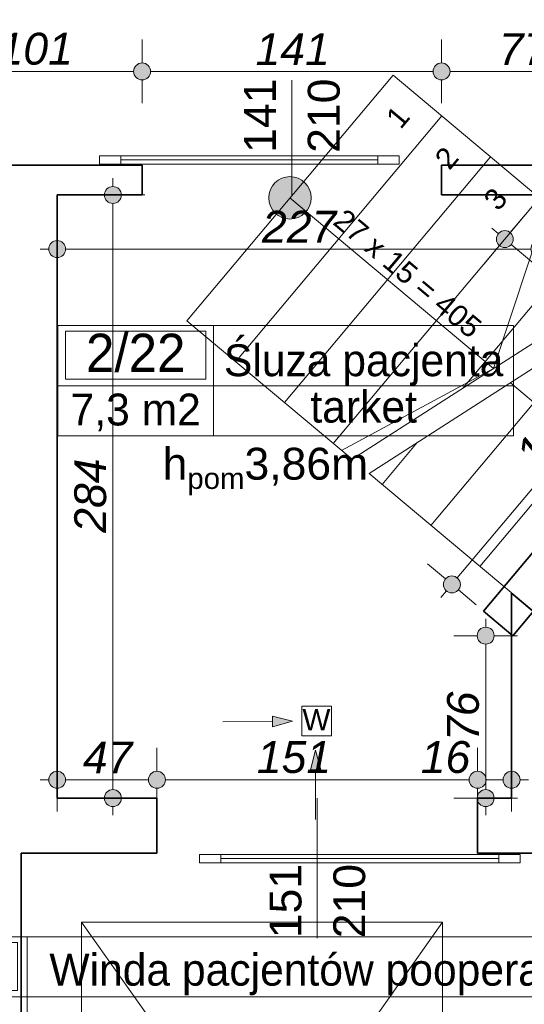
# Model space of a CAD drawing. Header units: millimetres. Extents: x -13944 to 84772, y -78836 to -35317.
# Tile 59 of 85: x 37818 to 40194, y -56684 to -52047. Entities that reach past the tile are written whole.
import ezdxf
from ezdxf.enums import TextEntityAlignment as Align

# ---------------------------------------------------------------- set-up
doc = ezdxf.new("R2010")
doc.units = ezdxf.units.MM
doc.header["$MEASUREMENT"] = 0
for name, color, linetype, lineweight in [('0_Nr_pióra__3', 7, 'Continuous', 20), ('Drzwi ArchiCAD_Nr_pióra__1', 7, 'Continuous', 0), ('Instalacje - Went_Klim_Nr_pióra__42', 150, 'Continuous', 13), ('Konstrukcja - Schody_Nr_pióra__2', 7, 'Continuous', 15), ('Konstrukcja - Schody_Nr_pióra__23', 8, 'Continuous', 20), ('Konstrukcja - Ściany zew_Nr_pióra__6', 7, 'Continuous', 35), ('Metryczki pomieszczeń ArchiCADa_Nr_pióra__1', 7, 'Continuous', 0), ('Wnętrze - Umeblowanie_Nr_pióra__1', 7, 'Continuous', 0), ('Wymiarowanie - Ogólne_Nr_pióra__82', 114, 'Continuous', 13), ('Znaczniki drzwi ArchiCADa_Nr_pióra__1', 7, 'Continuous', 0), ('Znaczniki drzwi ArchiCADa_Nr_pióra__7', 7, 'Continuous', 70)]:
    doc.layers.add(name, color=color, linetype=linetype, lineweight=lineweight)
for name, color, linetype in [('Elementy modelu - Strefy', 7, 'Continuous'), ('Konstrukcja - Schody', 7, 'Continuous'), ('Wymiarowanie - Ogólne', 7, 'Continuous')]:
    doc.layers.add(name, color=color, linetype=linetype)
doc.styles.add('GENERATED_STYLE_1', font='txt')
doc.styles.add('GENERATED_STYLE_2', font='txt')
doc.styles.add('GENERATED_STYLE_3', font='txt')
doc.styles.add('GENERATED_STYLE_4', font='txt')
doc.dimstyles.new('GENERATED_STYLE__1', dxfattribs={"dimtxt": 150, "dimasz": 152, "dimexe": 0.18, "dimexo": 0, "dimgap": 0.09, "dimtad": 1, "dimlfac": 0.1, "dimzin": 0, "dimdsep": 46, "dimtxsty": 'GENERATED_STYLE_3', "dimblk": 'ARROWHEAD_11', "dimblk1": 'ARROWHEAD_11', "dimblk2": 'ARROWHEAD_11', "dimcen": 0.09, "dimclrd": 114, "dimclre": 114, "dimclrt": 114, "dimazin": 0, "dimtfac": 1, "dimtdec": 4, "dimtmove": 0, "dimatfit": 3, "dimfxl": 1, "dimtolj": 1, "dimtzin": 0, "dimarcsym": 0})
doc.dimstyles.new('GENERATED_STYLE__2', dxfattribs={"dimtxt": 150, "dimasz": 152, "dimexe": 0.18, "dimexo": 0, "dimgap": 0.09, "dimtad": 1, "dimtih": 1, "dimtoh": 1, "dimlfac": 0.1, "dimzin": 0, "dimdsep": 46, "dimtxsty": 'GENERATED_STYLE_3', "dimblk": 'ARROWHEAD_11', "dimblk1": 'ARROWHEAD_11', "dimblk2": 'ARROWHEAD_11', "dimcen": 0.09, "dimclrd": 114, "dimclre": 114, "dimclrt": 114, "dimazin": 0, "dimtfac": 1, "dimtdec": 4, "dimtmove": 0, "dimatfit": 3, "dimfxl": 1, "dimtolj": 1, "dimtzin": 0, "dimarcsym": 0})

# ---------------------------------------------------------------- blocks, each defined once
blk = doc.blocks.new('Śluza pacjenta_2_22_24', base_point=(38731.5, -53771.2))
at = {"layer": 'Metryczki pomieszczeń ArchiCADa_Nr_pióra__1', "linetype": 'Continuous'}
for p, q in [((37997.5, -53488.3), (40144.2, -53488.3)), ((37997.5, -54006.9), (37997.5, -53488.3)), ((38731.5, -53488.3), (38731.5, -54006.9)), ((40144.2, -53488.3), (40144.2, -54006.9)), ((38034.2, -53514.3), (38694.8, -53514.3)), ((38034.2, -53740.5), (38034.2, -53514.3)), ((38694.8, -53514.3), (38694.8, -53740.5)), ((37997.5, -53771.2), (40144.2, -53771.2)), ((38694.8, -53740.5), (38034.2, -53740.5)), ((40144.2, -54006.9), (37997.5, -54006.9))]:
    blk.add_line(p, q, dxfattribs=at)
at = {"layer": 'Metryczki pomieszczeń ArchiCADa_Nr_pióra__1'}
for tag, height, style, p in [('ROOM_NUMBER', 180, 'GENERATED_STYLE_2', (38364.5, -53616.2)), ('ROOM_NAME', 150, 'GENERATED_STYLE_1', (39437.8, -53651.3)), ('floor_f', 150, 'GENERATED_STYLE_1', (39437.8, -53869.9)), ('ROOM_CALC_AREA', 150, 'GENERATED_STYLE_1', (38364.5, -53883.2))]:
    blk.add_attdef(tag, text='', height=height, dxfattribs=dict(at, style=style)).set_placement(p, align=Align.MIDDLE_CENTER)
blk = doc.blocks.new('Winda pacjentów pooperacyjnych_2_20C_42', base_point=(37852.9, -56649.7))
at = {"layer": 'Metryczki pomieszczeń ArchiCADa_Nr_pióra__1', "linetype": 'Continuous'}
for p, q in [((36963.4, -56366.8), (41051.2, -56366.8)), ((36963.4, -56885.4), (36963.4, -56366.8)), ((37852.9, -56366.8), (37852.9, -56885.4)), ((41051.2, -56366.8), (41051.2, -56885.4)), ((37007.9, -56392.8), (37808.5, -56392.8)), ((37007.9, -56619.1), (37007.9, -56392.8)), ((37808.5, -56392.8), (37808.5, -56619.1)), ((36963.4, -56649.7), (41051.2, -56649.7)), ((37808.5, -56619.1), (37007.9, -56619.1)), ((41051.2, -56885.4), (36963.4, -56885.4))]:
    blk.add_line(p, q, dxfattribs=at)
at = {"layer": 'Metryczki pomieszczeń ArchiCADa_Nr_pióra__1'}
for tag, height, style, p in [('ROOM_NUMBER', 180, 'GENERATED_STYLE_2', (37408.2, -56494.8)), ('ROOM_NAME', 150, 'GENERATED_STYLE_1', (39452.1, -56521.3)), ('floor_f', 150, 'GENERATED_STYLE_1', (39452.1, -56747.2)), ('ROOM_CALC_AREA', 150, 'GENERATED_STYLE_1', (37408.2, -56761.8))]:
    blk.add_attdef(tag, text='', height=height, dxfattribs=dict(at, style=style)).set_placement(p, align=Align.MIDDLE_CENTER)
blk = doc.blocks.new('*D101')
at = {"layer": 'Wymiarowanie - Ogólne_Nr_pióra__82', "linetype": 'Continuous'}
for points in [[(39276.8, -39330.7), (39273.8, -39315.4), (39265.1, -39302.4), (39252.1, -39293.7), (39236.8, -39290.7), (39221.5, -39293.7), (39208.5, -39302.4), (39199.9, -39315.4), (39196.8, -39330.7), (39199.9, -39346), (39208.5, -39359), (39221.5, -39367.6), (39236.8, -39370.7), (39252.1, -39367.6), (39265.1, -39359), (39273.8, -39346)], [(61589.9, -58047.1), (61586.9, -58031.8), (61578.2, -58018.8), (61565.2, -58010.1), (61549.9, -58007.1), (61534.6, -58010.1), (61521.6, -58018.8), (61513, -58031.8), (61509.9, -58047.1), (61513, -58062.4), (61521.6, -58075.4), (61534.6, -58084), (61549.9, -58087.1), (61565.2, -58084), (61578.2, -58075.4), (61586.9, -58062.4)]]:
    blk.add_hatch(color=256, dxfattribs=at).paths.add_polyline_path(points)
for p, q in [((39262.5, -39300), (39333.2, -39215.7)), ((39175.5, -39279.3), (39206.2, -39305)), ((39140.4, -39445.6), (39211.1, -39361.3)), ((39267.5, -39356.4), (61519.3, -58021.4)), ((61575.6, -58016.4), (61646.3, -57932.2)), ((61453.5, -58162), (61524.2, -58077.7)), ((61580.6, -58072.8), (61611.2, -58098.5))]:
    blk.add_line(p, q, dxfattribs=at)
for centre in [(39236.8, -39330.7), (61549.9, -58047.1)]:
    blk.add_circle(centre, 40, dxfattribs=at)
at = {"layer": 'Wymiarowanie - Ogólne_Nr_pióra__82', "insert": (50150.5, -48446), "char_height": 150, "attachment_point": 7, "rotation": 320.0098, "style": 'GENERATED_STYLE_3'}
blk.add_mtext('\\A1;{\\fArial|b0|i1|c238|p38;2 912,5}', dxfattribs=at)
blk = doc.blocks.new('ARROWHEAD_11')
at = {"color": 0, "linetype": 'Continuous', "lineweight": 0}
blk.add_line((0, 0), (-1, 0), dxfattribs=at)
at = {"color": 0, "linetype": 'Continuous', "lineweight": 0, "const_width": 0.25, "flags": 128}
blk.add_lwpolyline([(-0.125, 0, 1), (0.125, 0, 1)], format="xyb", close=True, dxfattribs=at)
blk = doc.blocks.new('*D162')
at = {"layer": 'Wymiarowanie - Ogólne_Nr_pióra__82', "linetype": 'Continuous'}
for points in [[(37424.6, -52291.2), (37421.5, -52275.9), (37412.9, -52262.9), (37399.9, -52254.2), (37384.6, -52251.2), (37369.3, -52254.2), (37356.3, -52262.9), (37347.6, -52275.9), (37344.6, -52291.2), (37347.6, -52306.5), (37356.3, -52319.5), (37369.3, -52328.1), (37384.6, -52331.2), (37399.9, -52328.1), (37412.9, -52319.5), (37421.5, -52306.5)], [(38434.6, -52291.2), (38431.5, -52275.9), (38422.9, -52262.9), (38409.9, -52254.2), (38394.6, -52251.2), (38379.3, -52254.2), (38366.3, -52262.9), (38357.6, -52275.9), (38354.6, -52291.2), (38357.6, -52306.5), (38366.3, -52319.5), (38379.3, -52328.1), (38394.6, -52331.2), (38409.9, -52328.1), (38422.9, -52319.5), (38431.5, -52306.5)]]:
    blk.add_hatch(color=256, dxfattribs=at).paths.add_polyline_path(points)
for p, q in [((37384.6, -52251.2), (37384.6, -52141.2)), ((38394.6, -52251.2), (38394.6, -52141.2)), ((37424.6, -52291.2), (38354.6, -52291.2)), ((37384.6, -52441.2), (37384.6, -52331.2)), ((38394.6, -52441.2), (38394.6, -52331.2))]:
    blk.add_line(p, q, dxfattribs=at)
for centre in [(37384.6, -52291.2), (38394.6, -52291.2)]:
    blk.add_circle(centre, 40, dxfattribs=at)
at = {"layer": 'Wymiarowanie - Ogólne_Nr_pióra__82', "insert": (37718.8, -52261.2), "char_height": 150, "attachment_point": 7, "style": 'GENERATED_STYLE_3'}
blk.add_mtext('\\A1;{\\fArial|b0|i1|c238|p38;101}', dxfattribs=at)
blk = doc.blocks.new('*D163')
at = {"layer": 'Wymiarowanie - Ogólne_Nr_pióra__82', "linetype": 'Continuous'}
for points in [[(38434.6, -52291.2), (38431.5, -52275.9), (38422.9, -52262.9), (38409.9, -52254.2), (38394.6, -52251.2), (38379.3, -52254.2), (38366.3, -52262.9), (38357.6, -52275.9), (38354.6, -52291.2), (38357.6, -52306.5), (38366.3, -52319.5), (38379.3, -52328.1), (38394.6, -52331.2), (38409.9, -52328.1), (38422.9, -52319.5), (38431.5, -52306.5)], [(39844.6, -52291.2), (39841.5, -52275.9), (39832.9, -52262.9), (39819.9, -52254.2), (39804.6, -52251.2), (39789.3, -52254.2), (39776.3, -52262.9), (39767.6, -52275.9), (39764.6, -52291.2), (39767.6, -52306.5), (39776.3, -52319.5), (39789.3, -52328.1), (39804.6, -52331.2), (39819.9, -52328.1), (39832.9, -52319.5), (39841.5, -52306.5)]]:
    blk.add_hatch(color=256, dxfattribs=at).paths.add_polyline_path(points)
for p, q in [((38394.6, -52251.2), (38394.6, -52141.2)), ((39804.6, -52251.2), (39804.6, -52141.2)), ((38434.6, -52291.2), (39764.6, -52291.2)), ((38394.6, -52441.2), (38394.6, -52331.2)), ((39804.6, -52441.2), (39804.6, -52331.2))]:
    blk.add_line(p, q, dxfattribs=at)
for centre in [(38394.6, -52291.2), (39804.6, -52291.2)]:
    blk.add_circle(centre, 40, dxfattribs=at)
at = {"layer": 'Wymiarowanie - Ogólne_Nr_pióra__82', "insert": (38928.8, -52261.2), "char_height": 150, "attachment_point": 7, "style": 'GENERATED_STYLE_3'}
blk.add_mtext('\\A1;{\\fArial|b0|i1|c238|p38;141}', dxfattribs=at)
blk = doc.blocks.new('*D164')
at = {"layer": 'Wymiarowanie - Ogólne_Nr_pióra__82', "linetype": 'Continuous'}
for points in [[(39844.6, -52291.2), (39841.5, -52275.9), (39832.9, -52262.9), (39819.9, -52254.2), (39804.6, -52251.2), (39789.3, -52254.2), (39776.3, -52262.9), (39767.6, -52275.9), (39764.6, -52291.2), (39767.6, -52306.5), (39776.3, -52319.5), (39789.3, -52328.1), (39804.6, -52331.2), (39819.9, -52328.1), (39832.9, -52319.5), (39841.5, -52306.5)], [(40612.2, -52291.2), (40609.1, -52275.9), (40600.5, -52262.9), (40587.5, -52254.2), (40572.2, -52251.2), (40556.9, -52254.2), (40543.9, -52262.9), (40535.2, -52275.9), (40532.2, -52291.2), (40535.2, -52306.5), (40543.9, -52319.5), (40556.9, -52328.1), (40572.2, -52331.2), (40587.5, -52328.1), (40600.5, -52319.5), (40609.1, -52306.5)]]:
    blk.add_hatch(color=256, dxfattribs=at).paths.add_polyline_path(points)
for p, q in [((39804.6, -52251.2), (39804.6, -52141.2)), ((40572.2, -52251.2), (40572.2, -52141.2)), ((39844.6, -52291.2), (40532.2, -52291.2)), ((40612.2, -52291.2), (40652.2, -52291.2)), ((39804.6, -52441.2), (39804.6, -52331.2)), ((40572.2, -52441.2), (40572.2, -52331.2))]:
    blk.add_line(p, q, dxfattribs=at)
for centre in [(39804.6, -52291.2), (40572.2, -52291.2)]:
    blk.add_circle(centre, 40, dxfattribs=at)
at = {"layer": 'Wymiarowanie - Ogólne_Nr_pióra__82', "insert": (40074.5, -52261.2), "char_height": 150, "attachment_point": 7, "style": 'GENERATED_STYLE_3'}
blk.add_mtext('\\A1;{\\fArial|b0|i1|c238|p38;77}', dxfattribs=at)
blk = doc.blocks.new('*D453')
at = {"layer": 'Wymiarowanie - Ogólne_Nr_pióra__82', "linetype": 'Continuous'}
for points in [[(38034.6, -55626.9), (38031.6, -55611.6), (38022.9, -55598.6), (38009.9, -55590), (37994.6, -55586.9), (37979.3, -55590), (37966.3, -55598.6), (37957.6, -55611.6), (37954.6, -55626.9), (37957.6, -55642.2), (37966.3, -55655.2), (37979.3, -55663.9), (37994.6, -55666.9), (38009.9, -55663.9), (38022.9, -55655.2), (38031.6, -55642.2)], [(38504.6, -55626.9), (38501.6, -55611.6), (38492.9, -55598.6), (38479.9, -55590), (38464.6, -55586.9), (38449.3, -55590), (38436.3, -55598.6), (38427.6, -55611.6), (38424.6, -55626.9), (38427.6, -55642.2), (38436.3, -55655.2), (38449.3, -55663.9), (38464.6, -55666.9), (38479.9, -55663.9), (38492.9, -55655.2), (38501.6, -55642.2)]]:
    blk.add_hatch(color=256, dxfattribs=at).paths.add_polyline_path(points)
for p, q in [((37994.6, -55586.9), (37994.6, -55476.9)), ((38464.6, -55586.9), (38464.6, -55476.9)), ((37914.6, -55626.9), (37954.6, -55626.9)), ((38034.6, -55626.9), (38424.6, -55626.9)), ((37994.6, -55776.9), (37994.6, -55666.9)), ((38464.6, -55776.9), (38464.6, -55666.9))]:
    blk.add_line(p, q, dxfattribs=at)
for centre in [(37994.6, -55626.9), (38464.6, -55626.9)]:
    blk.add_circle(centre, 40, dxfattribs=at)
at = {"layer": 'Wymiarowanie - Ogólne_Nr_pióra__82', "insert": (38115.8, -55596.9), "char_height": 150, "attachment_point": 7, "style": 'GENERATED_STYLE_3'}
blk.add_mtext('\\A1;{\\fArial|b0|i1|c238|p38;47}', dxfattribs=at)
blk = doc.blocks.new('*D454')
at = {"layer": 'Wymiarowanie - Ogólne_Nr_pióra__82', "linetype": 'Continuous'}
for points in [[(38504.6, -55626.9), (38501.6, -55611.6), (38492.9, -55598.6), (38479.9, -55590), (38464.6, -55586.9), (38449.3, -55590), (38436.3, -55598.6), (38427.6, -55611.6), (38424.6, -55626.9), (38427.6, -55642.2), (38436.3, -55655.2), (38449.3, -55663.9), (38464.6, -55666.9), (38479.9, -55663.9), (38492.9, -55655.2), (38501.6, -55642.2)], [(40014.6, -55626.9), (40011.6, -55611.6), (40002.9, -55598.6), (39989.9, -55590), (39974.6, -55586.9), (39959.3, -55590), (39946.3, -55598.6), (39937.6, -55611.6), (39934.6, -55626.9), (39937.6, -55642.2), (39946.3, -55655.2), (39959.3, -55663.9), (39974.6, -55666.9), (39989.9, -55663.9), (40002.9, -55655.2), (40011.6, -55642.2)]]:
    blk.add_hatch(color=256, dxfattribs=at).paths.add_polyline_path(points)
for p, q in [((38464.6, -55586.9), (38464.6, -55476.9)), ((39974.6, -55586.9), (39974.6, -55476.9)), ((38504.6, -55626.9), (39934.6, -55626.9)), ((38464.6, -55776.9), (38464.6, -55666.9)), ((39974.6, -55776.9), (39974.6, -55666.9))]:
    blk.add_line(p, q, dxfattribs=at)
for centre in [(38464.6, -55626.9), (39974.6, -55626.9)]:
    blk.add_circle(centre, 40, dxfattribs=at)
at = {"layer": 'Wymiarowanie - Ogólne_Nr_pióra__82', "char_height": 150, "attachment_point": 7, "style": 'GENERATED_STYLE_3'}
for s, insert in [('\\A1;{\\fArial|b0|i1|c238|p38;151}', (38935, -55596.9)), ('\\A1;{\\fArial|b0|i1|c238|p38;16}', (39706.9, -55596.9))]:
    blk.add_mtext(s, dxfattribs=dict(at, insert=insert))
blk = doc.blocks.new('*D455')
at = {"layer": 'Wymiarowanie - Ogólne_Nr_pióra__82', "linetype": 'Continuous'}
for points in [[(40014.6, -55626.9), (40011.6, -55611.6), (40002.9, -55598.6), (39989.9, -55590), (39974.6, -55586.9), (39959.3, -55590), (39946.3, -55598.6), (39937.6, -55611.6), (39934.6, -55626.9), (39937.6, -55642.2), (39946.3, -55655.2), (39959.3, -55663.9), (39974.6, -55666.9), (39989.9, -55663.9), (40002.9, -55655.2), (40011.6, -55642.2)], [(40174.6, -55626.9), (40171.6, -55611.6), (40162.9, -55598.6), (40149.9, -55590), (40134.6, -55586.9), (40119.3, -55590), (40106.3, -55598.6), (40097.6, -55611.6), (40094.6, -55626.9), (40097.6, -55642.2), (40106.3, -55655.2), (40119.3, -55663.9), (40134.6, -55666.9), (40149.9, -55663.9), (40162.9, -55655.2), (40171.6, -55642.2)]]:
    blk.add_hatch(color=256, dxfattribs=at).paths.add_polyline_path(points)
for p, q in [((39974.6, -55586.9), (39974.6, -55476.9)), ((40134.6, -55586.9), (40134.6, -55476.9)), ((40014.6, -55626.9), (40094.6, -55626.9)), ((40174.6, -55626.9), (40214.6, -55626.9)), ((39974.6, -55776.9), (39974.6, -55666.9)), ((40134.6, -55776.9), (40134.6, -55666.9))]:
    blk.add_line(p, q, dxfattribs=at)
for centre in [(39974.6, -55626.9), (40134.6, -55626.9)]:
    blk.add_circle(centre, 40, dxfattribs=at)
blk = doc.blocks.new('*D456')
at = {"layer": 'Wymiarowanie - Ogólne_Nr_pióra__82', "linetype": 'Continuous'}
for points in [[(40052.5, -54948.2), (40049.4, -54932.9), (40040.7, -54920), (40027.8, -54911.3), (40012.5, -54908.2), (39997.2, -54911.3), (39984.2, -54920), (39975.5, -54932.9), (39972.5, -54948.2), (39975.5, -54963.5), (39984.2, -54976.5), (39997.2, -54985.2), (40012.5, -54988.2), (40027.8, -54985.2), (40040.7, -54976.5), (40049.4, -54963.5)], [(40052.5, -55713), (40049.4, -55697.6), (40040.7, -55684.7), (40027.8, -55676), (40012.5, -55673), (39997.2, -55676), (39984.2, -55684.7), (39975.5, -55697.6), (39972.5, -55713), (39975.5, -55728.3), (39984.2, -55741.2), (39997.2, -55749.9), (40012.5, -55753), (40027.8, -55749.9), (40040.7, -55741.2), (40049.4, -55728.3)]]:
    blk.add_hatch(color=256, dxfattribs=at).paths.add_polyline_path(points)
for p, q in [((40012.5, -54908.2), (40012.5, -54868.2)), ((39972.5, -54948.2), (39862.5, -54948.2)), ((40012.5, -55673), (40012.5, -54988.2)), ((40162.5, -54948.2), (40052.5, -54948.2)), ((39972.5, -55713), (39862.5, -55713)), ((40162.5, -55713), (40052.5, -55713)), ((40012.5, -55793), (40012.5, -55753))]:
    blk.add_line(p, q, dxfattribs=at)
for centre in [(40012.5, -54948.2), (40012.5, -55713)]:
    blk.add_circle(centre, 40, dxfattribs=at)
at = {"layer": 'Wymiarowanie - Ogólne_Nr_pióra__82', "insert": (39982.5, -55444.4), "char_height": 150, "attachment_point": 7, "rotation": 90, "style": 'GENERATED_STYLE_3'}
blk.add_mtext('\\A1;{\\fArial|b0|i1|c238|p38;76}', dxfattribs=at)
blk = doc.blocks.new('*D457')
at = {"layer": 'Wymiarowanie - Ogólne_Nr_pióra__82', "linetype": 'Continuous'}
for points in [[(38297.3, -52873), (38294.3, -52857.6), (38285.6, -52844.7), (38272.7, -52836), (38257.3, -52833), (38242, -52836), (38229.1, -52844.7), (38220.4, -52857.6), (38217.3, -52873), (38220.4, -52888.3), (38229.1, -52901.2), (38242, -52909.9), (38257.3, -52913), (38272.7, -52909.9), (38285.6, -52901.2), (38294.3, -52888.3)], [(38297.3, -55713), (38294.3, -55697.6), (38285.6, -55684.7), (38272.7, -55676), (38257.3, -55673), (38242, -55676), (38229.1, -55684.7), (38220.4, -55697.6), (38217.3, -55713), (38220.4, -55728.3), (38229.1, -55741.2), (38242, -55749.9), (38257.3, -55753), (38272.7, -55749.9), (38285.6, -55741.2), (38294.3, -55728.3)]]:
    blk.add_hatch(color=256, dxfattribs=at).paths.add_polyline_path(points)
for p, q in [((38257.3, -52833), (38257.3, -52793)), ((38217.3, -52873), (38107.3, -52873)), ((38407.3, -52873), (38297.3, -52873)), ((38257.3, -55673), (38257.3, -52913)), ((38217.3, -55713), (38107.3, -55713)), ((38407.3, -55713), (38297.3, -55713)), ((38257.3, -55793), (38257.3, -55753))]:
    blk.add_line(p, q, dxfattribs=at)
for centre in [(38257.3, -52873), (38257.3, -55713)]:
    blk.add_circle(centre, 40, dxfattribs=at)
at = {"layer": 'Wymiarowanie - Ogólne_Nr_pióra__82', "insert": (38227.3, -54463.7), "char_height": 150, "attachment_point": 7, "rotation": 90, "style": 'GENERATED_STYLE_3'}
blk.add_mtext('\\A1;{\\fArial|b0|i1|c238|p38;284}', dxfattribs=at)
blk = doc.blocks.new('*D458')
at = {"layer": 'Wymiarowanie - Ogólne_Nr_pióra__82', "linetype": 'Continuous'}
for points in [[(38034.6, -53127.4), (38031.6, -53112.1), (38022.9, -53099.1), (38009.9, -53090.4), (37994.6, -53087.4), (37979.3, -53090.4), (37966.3, -53099.1), (37957.6, -53112.1), (37954.6, -53127.4), (37957.6, -53142.7), (37966.3, -53155.7), (37979.3, -53164.3), (37994.6, -53167.4), (38009.9, -53164.3), (38022.9, -53155.7), (38031.6, -53142.7)], [(40305.6, -53127.4), (40302.5, -53112.1), (40293.9, -53099.1), (40280.9, -53090.4), (40265.6, -53087.4), (40250.3, -53090.4), (40237.3, -53099.1), (40228.6, -53112.1), (40225.6, -53127.4), (40228.6, -53142.7), (40237.3, -53155.7), (40250.3, -53164.3), (40265.6, -53167.4), (40280.9, -53164.3), (40293.9, -53155.7), (40302.5, -53142.7)]]:
    blk.add_hatch(color=256, dxfattribs=at).paths.add_polyline_path(points)
for p, q in [((37994.6, -53087.4), (37994.6, -52977.4)), ((40265.6, -53087.4), (40265.6, -52977.4)), ((37914.6, -53127.4), (37954.6, -53127.4)), ((38034.6, -53127.4), (40225.6, -53127.4)), ((40305.6, -53127.4), (40345.6, -53127.4)), ((37994.6, -53277.4), (37994.6, -53167.4)), ((40265.6, -53277.4), (40265.6, -53167.4))]:
    blk.add_line(p, q, dxfattribs=at)
for centre in [(37994.6, -53127.4), (40265.6, -53127.4)]:
    blk.add_circle(centre, 40, dxfattribs=at)
at = {"layer": 'Wymiarowanie - Ogólne_Nr_pióra__82', "insert": (38959.3, -53097.4), "char_height": 150, "attachment_point": 7, "style": 'GENERATED_STYLE_3'}
blk.add_mtext('\\A1;{\\fArial|b0|i1|c238|p38;227}', dxfattribs=at)
blk = doc.blocks.new('*D459')
at = {"layer": 'Wymiarowanie - Ogólne_Nr_pióra__82', "linetype": 'Continuous'}
for points in [[(40142.7, -53080.9), (40139.6, -53065.5), (40130.9, -53052.6), (40118, -53043.9), (40102.7, -53040.9), (40087.4, -53043.9), (40074.4, -53052.6), (40065.7, -53065.5), (40062.7, -53080.9), (40065.7, -53096.2), (40074.4, -53109.1), (40087.4, -53117.8), (40102.7, -53120.9), (40118, -53117.8), (40130.9, -53109.1), (40139.6, -53096.2)], [(40946.7, -53755.3), (40943.6, -53740), (40935, -53727), (40922, -53718.3), (40906.7, -53715.3), (40891.4, -53718.3), (40878.4, -53727), (40869.7, -53740), (40866.7, -53755.3), (40869.7, -53770.6), (40878.4, -53783.6), (40891.4, -53792.2), (40906.7, -53795.3), (40922, -53792.2), (40935, -53783.6), (40943.6, -53770.6)]]:
    blk.add_hatch(color=256, dxfattribs=at).paths.add_polyline_path(points)
for p, q in [((40128.4, -53050.2), (40199.1, -52965.9)), ((40041.4, -53029.4), (40072, -53055.1)), ((40006.3, -53195.8), (40077, -53111.5)), ((40133.3, -53106.6), (40876, -53729.6)), ((40932.4, -53724.6), (41003.1, -53640.4)), ((40937.3, -53781), (40968, -53806.7)), ((40810.3, -53870.2), (40881, -53785.9))]:
    blk.add_line(p, q, dxfattribs=at)
for centre in [(40102.7, -53080.9), (40906.7, -53755.3)]:
    blk.add_circle(centre, 40, dxfattribs=at)
at = {"layer": 'Wymiarowanie - Ogólne_Nr_pióra__82', "insert": (40393.1, -53285.4), "char_height": 150, "attachment_point": 7, "rotation": 320.0098, "style": 'GENERATED_STYLE_3'}
blk.add_mtext('\\A1;{\\fArial|b0|i1|c238|p38;105}', dxfattribs=at)
blk = doc.blocks.new('*D460')
at = {"layer": 'Wymiarowanie - Ogólne_Nr_pióra__82', "linetype": 'Continuous'}
for points in [[(40969.4, -53424.2), (40966.4, -53408.8), (40957.7, -53395.9), (40944.7, -53387.2), (40929.4, -53384.2), (40914.1, -53387.2), (40901.1, -53395.9), (40892.4, -53408.8), (40889.4, -53424.2), (40892.4, -53439.5), (40901.1, -53452.4), (40914.1, -53461.1), (40929.4, -53464.2), (40944.7, -53461.1), (40957.7, -53452.4), (40966.4, -53439.5)], [(39893.3, -54707), (39890.2, -54691.7), (39881.6, -54678.7), (39868.6, -54670), (39853.3, -54667), (39838, -54670), (39825, -54678.7), (39816.3, -54691.7), (39813.3, -54707), (39816.3, -54722.3), (39825, -54735.3), (39838, -54743.9), (39853.3, -54747), (39868.6, -54743.9), (39881.6, -54735.3), (39890.2, -54722.3)]]:
    blk.add_hatch(color=256, dxfattribs=at).paths.add_polyline_path(points)
for p, q in [((40898.8, -53398.4), (40814.5, -53327.8)), ((40955.1, -53393.5), (40980.8, -53362.9)), ((39879, -54676.3), (40903.7, -53454.8)), ((41044.3, -53520.6), (40960, -53449.9)), ((39822.6, -54681.3), (39738.4, -54610.6)), ((39801.9, -54768.3), (39827.6, -54737.6)), ((39968.2, -54803.4), (39883.9, -54732.7))]:
    blk.add_line(p, q, dxfattribs=at)
for centre in [(40929.4, -53424.2), (39853.3, -54707)]:
    blk.add_circle(centre, 40, dxfattribs=at)
at = {"layer": 'Wymiarowanie - Ogólne_Nr_pióra__82', "insert": (40258.6, -54177.1), "char_height": 150, "attachment_point": 7, "rotation": 50.0082, "style": 'GENERATED_STYLE_3'}
blk.add_mtext('\\A1;{\\fArial|b0|i1|c238|p38;167}', dxfattribs=at)

msp = doc.modelspace()

# ---------------------------------------------------------------- hatches: boundary and pattern name
at = {"layer": 'Instalacje - Went_Klim_Nr_pióra__42', "linetype": 'Continuous'}
for points in [[(39102.093, -55350.812), (39008.549, -55326.736), (39009.044, -55376.734)], [(39211.805, -55486.612), (39186.805, -55579.914), (39236.805, -55579.914)]]:
    msp.add_hatch(color=256, dxfattribs=at).paths.add_polyline_path(points)
at = {"layer": 'Konstrukcja - Schody', "linetype": 'Continuous', "lineweight": 0, "true_color": 0x000000}
msp.add_hatch(color=18, dxfattribs=at).paths.add_polyline_path([(39167.435, -52950.784, 1), (39014.225, -52822.228, 1)])

# ---------------------------------------------------------------- linework, layer by layer
at = {"layer": 'Drzwi ArchiCAD_Nr_pióra__1', "linetype": 'Continuous'}
for p, q in [((38294.573, -52687.955), (38194.573, -52687.955)), ((38194.573, -52687.955), (38194.573, -52727.955)), ((39504.573, -52687.955), (38294.573, -52687.955)), ((38294.573, -52687.955), (38294.573, -52707.955)), ((38294.573, -52727.955), (38294.573, -52687.955)), ((38294.573, -52707.955), (39504.573, -52707.955)), ((39504.573, -52707.955), (38294.573, -52707.955)), ((38294.573, -52707.955), (38294.573, -52727.955)), ((39504.573, -52707.955), (38294.573, -52707.955)), ((39504.573, -52707.955), (39504.573, -52687.955)), ((39604.573, -52687.955), (39504.573, -52687.955)), ((39504.573, -52687.955), (39504.573, -52727.955)), ((39504.573, -52727.955), (39504.573, -52707.955)), ((39604.573, -52727.955), (39604.573, -52687.955)), ((38194.573, -52727.955), (38294.573, -52727.955)), ((38294.573, -52727.955), (39504.573, -52727.955)), ((39504.573, -52727.955), (39604.573, -52727.955)), ((38764.596, -55977.955), (38664.596, -55977.955)), ((38664.596, -55977.955), (38664.596, -56017.955)), ((40074.596, -55977.955), (38764.596, -55977.955)), ((38764.596, -55977.955), (38764.596, -55997.955)), ((38764.596, -56017.955), (38764.596, -55977.955)), ((40074.596, -55997.955), (38764.596, -55997.955)), ((38764.596, -55997.955), (38764.596, -56017.955)), ((38764.596, -55997.955), (40074.596, -55997.955)), ((38764.596, -55997.955), (40074.596, -55997.955)), ((40074.596, -55997.955), (40074.596, -55977.955)), ((40174.596, -55977.955), (40074.596, -55977.955)), ((40074.596, -55977.955), (40074.596, -56017.955)), ((40074.596, -56017.955), (40074.596, -55997.955)), ((40174.596, -56017.955), (40174.596, -55977.955)), ((38664.596, -56017.955), (38764.596, -56017.955)), ((38764.596, -56017.955), (40074.596, -56017.955)), ((40074.596, -56017.955), (40174.596, -56017.955))]:
    msp.add_line(p, q, dxfattribs=at)
at = {"layer": 'Instalacje - Went_Klim_Nr_pióra__42', "linetype": 'Continuous'}
for p, q in [((39146.433, -55279.645), (39286.433, -55279.645)), ((39146.433, -55419.645), (39146.433, -55279.645)), ((39286.433, -55279.645), (39286.433, -55419.645)), ((38774.417, -55354.055), (39008.797, -55351.735)), ((39102.093, -55350.812), (39008.549, -55326.736)), ((39009.044, -55376.734), (39008.549, -55326.736)), ((39102.093, -55350.812), (39009.044, -55376.734)), ((39286.433, -55419.645), (39146.433, -55419.645)), ((39211.805, -55486.612), (39186.805, -55579.914)), ((39211.805, -55486.612), (39236.805, -55579.914)), ((39236.805, -55579.914), (39186.805, -55579.914)), ((39211.805, -55814.305), (39211.805, -55579.914))]:
    msp.add_line(p, q, dxfattribs=at)
at = {"layer": 'Konstrukcja - Schody_Nr_pióra__23', "linetype": 'Continuous'}
for p, q in [((39576.129, -52308.138), (38605.53, -53464.874)), ((39576.129, -52308.138), (38605.53, -53464.874)), ((39576.129, -52308.138), (40713.919, -53262.839)), ((39805.944, -52500.972), (38835.346, -53657.708)), ((40035.759, -52693.806), (39065.161, -53850.542)), ((39090.83, -52886.506), (40048.598, -53690.154)), ((40265.574, -52886.64), (39294.976, -54043.376)), ((40048.598, -53690.154), (40304.082, -52918.952)), ((40495.389, -53079.474), (39906.282, -53781.559)), ((40713.919, -53262.839), (39383.277, -54117.468)), ((40794.149, -53330.159), (39463.507, -54184.788)), ((38605.53, -53464.874), (39383.277, -54117.468)), ((40539.345, -53493.811), (39754.606, -54429.045)), ((40955.02, -53465.143), (39984.421, -54621.879)), ((40048.598, -53690.154), (39333.484, -54075.688)), ((40128.828, -53757.473), (45977.623, -58665.102)), ((39689.999, -54039.32), (39524.791, -54236.211)), ((39463.507, -54184.788), (45722.139, -59436.304))]:
    msp.add_line(p, q, dxfattribs=at)
msp.add_circle((39090.83, -52886.506), 100, dxfattribs=at)
at = {"layer": 'Konstrukcja - Ściany zew_Nr_pióra__6', "linetype": 'Continuous'}
for p, q in [((38394.573, -52732.955), (38394.573, -52872.955)), ((39804.573, -52732.955), (39804.573, -52872.955)), ((38464.596, -55972.955), (38464.596, -55712.955)), ((39974.596, -55972.955), (39974.596, -55712.955))]:
    msp.add_line(p, q, dxfattribs=at)
at = {"layer": 'Konstrukcja - Ściany zew_Nr_pióra__6', "linetype": 'Continuous', "flags": 128}
for points in [[(38394.573, -52732.955), (37384.573, -52732.955)], [(40572.173, -52732.955), (39804.573, -52732.955)], [(37994.596, -52872.955), (38394.573, -52872.955)], [(37994.596, -55712.955), (37994.596, -52872.955)], [(39804.573, -52872.955), (40272.264, -52872.955)], [(41079.096, -53549.732), (40002.991, -54832.557)], [(40140.896, -54948.239), (41217.004, -53665.41)], [(44377.789, -58307.572), (40134.596, -54748.148)], [(40134.596, -54748.148), (40134.596, -55712.955)], [(40002.991, -54832.557), (40140.896, -54948.239)], [(38464.596, -55712.955), (37994.596, -55712.955)], [(40134.596, -55712.955), (39974.596, -55712.955)], [(37825.143, -55972.955), (38464.596, -55972.955)], [(37825.143, -58862.978), (37825.143, -55972.955)], [(39974.596, -55972.955), (40259.172, -55972.955)]]:
    msp.add_lwpolyline(points, dxfattribs=at)
at = {"layer": 'Wnętrze - Umeblowanie_Nr_pióra__1', "linetype": 'Continuous'}
for p, q in [((39809.596, -56297.978), (38109.596, -56297.978)), ((38109.596, -56297.978), (38109.596, -58697.978)), ((38109.596, -58697.978), (39809.596, -56297.978)), ((38109.596, -56297.978), (39809.596, -58697.978)), ((39809.596, -58697.978), (39809.596, -56297.978))]:
    msp.add_line(p, q, dxfattribs=at)
at = {"layer": 'Znaczniki drzwi ArchiCADa_Nr_pióra__1', "linetype": 'Continuous'}
for p, q in [((39099.573, -52332.955), (39099.573, -52872.955)), ((39219.596, -56372.955), (39219.596, -55712.955))]:
    msp.add_line(p, q, dxfattribs=at)

# ---------------------------------------------------------------- block references
at = {"layer": 'Elementy modelu - Strefy', "linetype": 'Continuous'}
ref = msp.add_blockref('Śluza pacjenta_2_22_24', (38731.525, -53771.186), dxfattribs=at)
ref.add_attrib('ROOM_NAME', 'Śluza pacjenta', dxfattribs={"layer": 'Metryczki pomieszczeń ArchiCADa_Nr_pióra__1', "color": 7, "height": 150, "style": 'GENERATED_STYLE_1'}).set_placement((39437.847, -53651.289), align=Align.MIDDLE_CENTER)
ref.add_attrib('ROOM_NUMBER', '2/22', dxfattribs={"layer": 'Metryczki pomieszczeń ArchiCADa_Nr_pióra__1', "color": 7, "height": 180, "style": 'GENERATED_STYLE_2'}).set_placement((38364.505, -53616.238), align=Align.MIDDLE_CENTER)
ref.add_attrib('ROOM_CALC_AREA', '7,3 m2', dxfattribs={"layer": 'Metryczki pomieszczeń ArchiCADa_Nr_pióra__1', "color": 7, "height": 150, "style": 'GENERATED_STYLE_1'}).set_placement((38364.505, -53883.238), align=Align.MIDDLE_CENTER)
ref.add_attrib('floor_f', 'tarket', dxfattribs={"layer": 'Metryczki pomieszczeń ArchiCADa_Nr_pióra__1', "color": 7, "height": 150, "style": 'GENERATED_STYLE_1'}).set_placement((39437.847, -53869.866), align=Align.MIDDLE_CENTER)
ref = msp.add_blockref('Winda pacjentów pooperacyjnych_2_20C_42', (37852.937, -56649.703), dxfattribs=at)
ref.add_attrib('ROOM_NAME', 'Winda pacjentów pooperacyjnych', dxfattribs={"layer": 'Metryczki pomieszczeń ArchiCADa_Nr_pióra__1', "color": 7, "height": 150, "style": 'GENERATED_STYLE_1'}).set_placement((39452.06, -56521.3), align=Align.MIDDLE_CENTER)
ref.add_attrib('ROOM_NUMBER', '2/20C', dxfattribs={"layer": 'Metryczki pomieszczeń ArchiCADa_Nr_pióra__1', "color": 7, "height": 180, "style": 'GENERATED_STYLE_2'}).set_placement((37408.157, -56494.754), align=Align.MIDDLE_CENTER)
ref.add_attrib('ROOM_CALC_AREA', '7,2 m2', dxfattribs={"layer": 'Metryczki pomieszczeń ArchiCADa_Nr_pióra__1', "color": 7, "height": 150, "style": 'GENERATED_STYLE_1'}).set_placement((37408.157, -56761.755), align=Align.MIDDLE_CENTER)
ref.add_attrib('floor_f', '-', dxfattribs={"layer": 'Metryczki pomieszczeń ArchiCADa_Nr_pióra__1', "color": 7, "height": 150, "style": 'GENERATED_STYLE_1'}).set_placement((39452.06, -56747.2), align=Align.MIDDLE_CENTER)

# ---------------------------------------------------------------- texts
at = {"layer": '0_Nr_pióra__3', "linetype": 'Continuous', "char_height": 150, "attachment_point": 2, "style": 'GENERATED_STYLE_4'}
for s, insert in [('\\A1;{\\fArial|b0|i0|c0|p38;h\\fArial|b0|i0|c0|p38;\\A1{\\H.66x;\\S ^ pom;}\\fArial|b0|i0|c0|p38;=2,70m}', (39225.287, -51409.134)), ('\\A1;{\\fArial|b0|i0|c0|p38;h\\fArial|b0|i0|c0|p38;\\A1{\\H.66x;\\S ^ pom;}\\fArial|b0|i0|c0|p38;3,86m}', (38975.11, -54019.623))]:
    msp.add_mtext(s, dxfattribs=dict(at, insert=insert))
at = {"layer": 'Instalacje - Went_Klim_Nr_pióra__42', "linetype": 'Continuous', "insert": (39281.347, -55343.931), "char_height": 100, "attachment_point": 6, "style": 'GENERATED_STYLE_1'}
msp.add_mtext('\\A1;{\\fArial|b0|i0|c238|p38;W}', dxfattribs=at)
at = {"layer": 'Konstrukcja - Schody_Nr_pióra__2', "insert": (39289.626, -52944.361), "char_height": 100, "attachment_point": 4, "rotation": 320.000535, "style": 'GENERATED_STYLE_1'}
msp.add_mtext('\\A1;{\\fArial|b0|i0|c238|p38; 27 x 15 = 405}', dxfattribs=at)
at = {"layer": 'Konstrukcja - Schody_Nr_pióra__23', "char_height": 100, "attachment_point": 4, "rotation": 50.000535, "style": 'GENERATED_STYLE_1'}
for s, insert in [('\\A1;{\\fArial|b0|i0|c238|p38;1}', (39573.603, -52535.619)), ('\\A1;{\\fArial|b0|i0|c238|p38;2}', (39803.418, -52728.453)), ('\\A1;{\\fArial|b0|i0|c238|p38;3}', (40033.89, -52921.838))]:
    msp.add_mtext(s, dxfattribs=dict(at, insert=insert))
at = {"layer": 'Znaczniki drzwi ArchiCADa_Nr_pióra__7', "char_height": 150, "attachment_point": 7, "rotation": 90, "style": 'GENERATED_STYLE_1'}
for s, insert in [('\\A1;{\\fArial|b0|i0|c238|p38;141}', (39024.573, -52674.441)), ('\\A1;{\\fArial|b0|i0|c238|p38;210}', (39327.041, -52674.441)), ('\\A1;{\\fArial|b0|i0|c238|p38;151}', (39147.065, -56372.955)), ('\\A1;{\\fArial|b0|i0|c238|p38;210}', (39447.065, -56372.955))]:
    msp.add_mtext(s, dxfattribs=dict(at, insert=insert))

# ---------------------------------------------------------------- dimensions: what is measured, and where the dimension line sits
at = {"layer": 'Wymiarowanie - Ogólne', "color": 114, "linetype": 'Continuous', "lineweight": 13}
for base, p1, p2, angle, text, picture, middle, turn in [((61549.91, -58047.075), (38648.328, -40032.25), (60961.418, -58748.656), 320.009795, '2 912,5', '*D101', (50460.844, -48608.426), 320.009795), ((40906.684, -53755.275), (40265.574, -52886.64), (41079.096, -53549.732), 320.009795, '105', '*D459', (40572.153, -53337.619), 320.009795), ((40929.396, -53424.155), (40002.991, -54832.557), (41079.096, -53549.732), 50.00822, '167', '*D460', (40310.899, -53998.086), 50.00822), ((40012.462, -54948.239), (40134.596, -55712.955), (40140.896, -54948.239), 90, '76', '*D456', (39907.462, -55330.597), 90)]:
    dim = msp.add_linear_dim(base=base, p1=p1, p2=p2, angle=angle, text=text, dimstyle='GENERATED_STYLE__1', dxfattribs=at)
    dim.commit()
    dim.dimension.update_dxf_attribs({"geometry": picture, "text_midpoint": middle, "dimtype": 160, "text_rotation": turn})
for base, p1, p2, picture, middle in [((38394.573, -52291.182), (37384.573, -52732.955), (38394.573, -52732.955), '*D162', (37889.573, -52186.182)), ((39804.573, -52291.182), (38394.573, -52732.955), (39804.573, -52732.955), '*D163', (39099.573, -52186.182)), ((38464.596, -55626.907), (37994.596, -55712.955), (38464.596, -55712.955), '*D453', (38229.596, -55521.907)), ((39974.596, -55626.907), (38464.596, -55712.955), (39974.596, -55712.955), '*D454', (39105.767, -55521.907)), ((40134.596, -55626.907), (39974.596, -55712.955), (40134.596, -55712.955), '*D455', (39820.767, -55521.907))]:
    dim = msp.add_linear_dim(base=base, p1=p1, p2=p2, dimstyle='GENERATED_STYLE__2', dxfattribs=at)
    dim.commit()
    dim.dimension.update_dxf_attribs({"geometry": picture, "text_midpoint": middle, "dimtype": 160})
for base, p1, p2, text, picture, middle in [((40572.173, -52291.182), (39804.573, -52732.955), (40572.173, -52732.955), '77', '*D164', (40188.373, -52186.182)), ((40265.574, -53127.377), (37994.596, -52872.955), (40265.574, -52886.64), '227', '*D458', (39130.085, -53022.377))]:
    dim = msp.add_linear_dim(base=base, p1=p1, p2=p2, text=text, dimstyle='GENERATED_STYLE__2', dxfattribs=at)
    dim.commit()
    dim.dimension.update_dxf_attribs({"geometry": picture, "text_midpoint": middle, "dimtype": 160})
dim = msp.add_linear_dim(base=(38257.348, -52872.955), p1=(38066.789, -55712.955), p2=(38066.789, -52872.955), angle=90, dimstyle='GENERATED_STYLE__1', dxfattribs=at)
dim.commit()
dim.dimension.update_dxf_attribs({"geometry": '*D457', "text_midpoint": (38152.348, -54292.955), "dimtype": 160, "text_rotation": 90})

doc.saveas('drawing.dxf')
